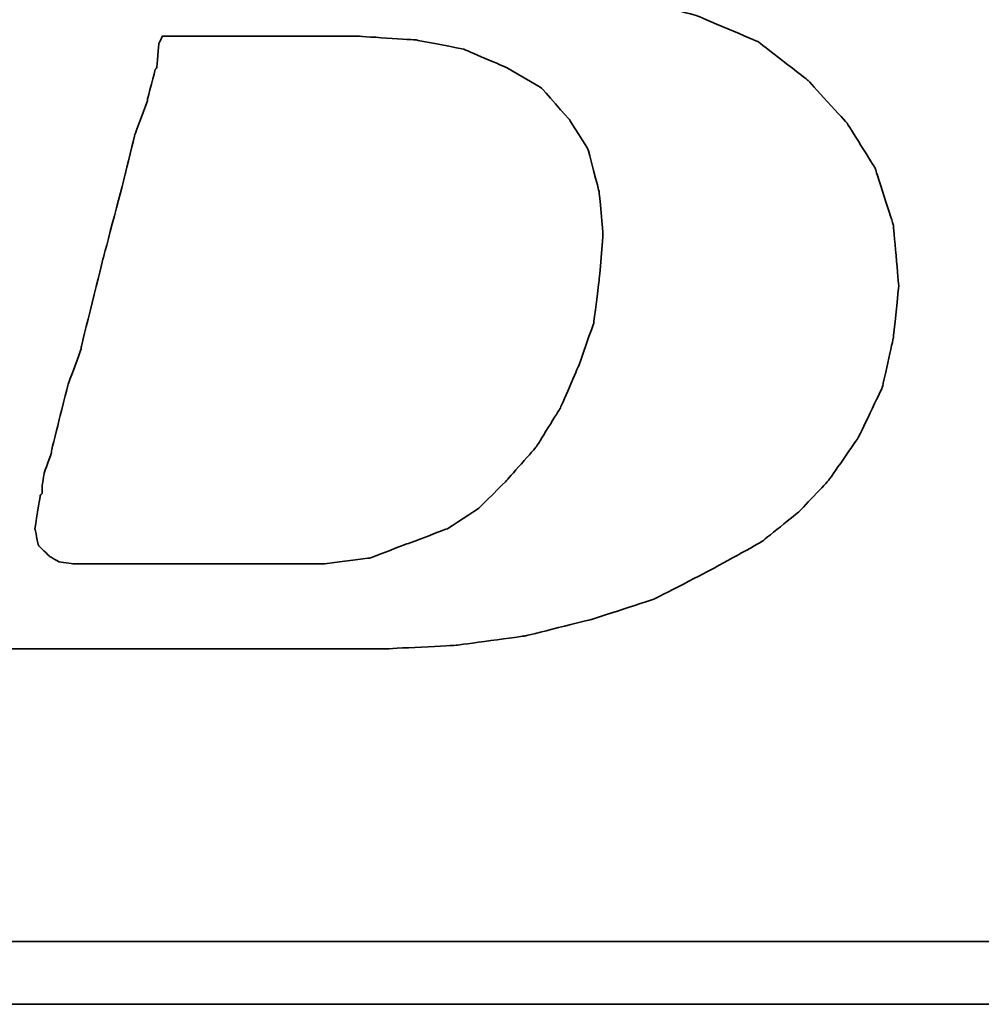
# Model space of a CAD drawing. Header units: millimetres. Extents: x -227 to 3135, y -1502 to 860.
# Tile 28 of 256: x 16.76 to 19.83, y -1475.92 to -1472.78. Entities that reach past the tile are written whole.
import ezdxf

# ---------------------------------------------------------------- set-up
doc = ezdxf.new("R2010")
doc.units = ezdxf.units.MM
doc.layers.add('DIM', color=4, linetype='CONTINUOUS')
doc.layers.add('layer 1', color=7, linetype='CONTINUOUS')

# ---------------------------------------------------------------- blocks, each defined once
blk = doc.blocks.new('TBI MOTION logo(完整正式版)')
at = {"layer": 'layer 1', "color": 22, "lineweight": 35}
for points, knots in [([(-64.65375, -6.86375), (-64.65375, -6.86375), (-64.84375, -7.29625), (-64.84375, -7.29625), (-64.84375, -7.29625), (-64.84375, -7.29625), (-64.86875, -7.34375), (-64.86875, -7.34375), (-64.86875, -7.34375), (-64.86875, -7.34375), (-64.86875, -7.36875), (-64.86875, -7.36875), (-64.86875, -7.36875), (-64.86875, -7.36875), (-65.15375, -7.65375), (-65.15375, -7.65375), (-65.15375, -7.65375), (-65.15375, -7.65375), (-65.17875, -7.65375), (-65.17875, -7.65375), (-65.17875, -7.65375), (-65.17875, -7.65375), (-65.20375, -7.67875), (-65.20375, -7.67875), (-65.20375, -7.67875), (-65.20375, -7.67875), (-65.58875, -7.87125), (-65.58875, -7.87125), (-65.58875, -7.87125), (-65.58875, -7.87125), (-65.63375, -7.87125), (-65.63375, -7.87125), (-65.63375, -7.87125), (-65.63375, -7.87125), (-65.65875, -7.89375), (-65.65875, -7.89375), (-65.65875, -7.89375), (-65.65875, -7.89375), (-66.09375, -7.94375), (-66.09375, -7.94375), (-66.09375, -7.94375), (-66.09375, -7.94375), (-66.11375, -7.94375), (-66.11375, -7.94375), (-66.11375, -7.94375), (-66.11375, -7.94375), (-66.16375, -7.94375), (-66.16375, -7.94375), (-66.16375, -7.94375), (-66.16375, -7.94375), (-66.30875, -7.94375), (-66.30875, -7.94375), (-66.30875, -7.94375), (-66.30875, -7.94375), (-66.69375, -7.94375), (-66.69375, -7.94375), (-66.69375, -7.94375), (-66.69375, -7.94375), (-67.07375, -7.94375), (-67.07375, -7.94375), (-67.07375, -7.94375), (-67.07375, -7.94375), (-67.12375, -7.94375), (-67.12375, -7.94375), (-67.12375, -7.94375), (-67.12375, -7.94375), (-67.12375, -7.96625), (-67.12375, -7.96625), (-67.12375, -7.96625), (-67.12375, -7.96625), (-67.14875, -7.99125), (-67.14875, -7.99125), (-67.14875, -7.99125), (-67.14875, -7.99125), (-67.24375, -8.34875), (-67.24375, -8.34875), (-67.24375, -8.34875), (-67.24375, -8.34875), (-67.31375, -8.68625), (-67.31375, -8.68625), (-67.31375, -8.68625), (-67.31375, -8.68625), (-67.26875, -8.68625), (-67.26875, -8.68625), (-67.26875, -8.68625), (-67.26875, -8.68625), (-67.07375, -8.68625), (-67.07375, -8.68625), (-67.07375, -8.68625), (-67.07375, -8.68625), (-66.54875, -8.68625), (-66.54875, -8.68625), (-66.54875, -8.68625), (-66.54875, -8.68625), (-65.82625, -8.68625), (-65.82625, -8.68625), (-65.82625, -8.68625), (-65.82625, -8.68625), (-65.01375, -8.68625), (-65.01375, -8.68625), (-65.01375, -8.68625), (-65.01375, -8.68625), (-64.05375, -8.68625), (-64.05375, -8.68625), (-64.05375, -8.68625), (-64.05375, -8.68625), (-62.08375, -8.68625), (-62.08375, -8.68625), (-62.08375, -8.68625), (-62.08375, -8.68625), (-60.06875, -8.68625), (-60.06875, -8.68625), (-60.06875, -8.68625), (-60.06875, -8.68625), (-59.10875, -8.68625), (-59.10875, -8.68625), (-59.10875, -8.68625), (-59.10875, -8.68625), (-58.29375, -8.68625), (-58.29375, -8.68625), (-58.29375, -8.68625), (-58.29375, -8.68625), (-57.57375, -8.68625), (-57.57375, -8.68625), (-57.57375, -8.68625), (-57.57375, -8.68625), (-57.04875, -8.68625), (-57.04875, -8.68625), (-57.04875, -8.68625), (-57.04875, -8.68625), (-56.85375, -8.68625), (-56.85375, -8.68625), (-56.85375, -8.68625), (-56.85375, -8.68625), (-56.70875, -8.68625), (-56.70875, -8.68625), (-56.70875, -8.68625), (-56.70875, -8.68625), (-56.61375, -8.68625), (-56.61375, -8.68625), (-56.61375, -8.68625), (-56.61375, -8.68625), (-56.56875, -8.68625), (-56.56875, -8.68625), (-56.56875, -8.68625), (-56.56875, -8.68625), (-55.65375, -8.63875), (-55.65375, -8.63875), (-55.65375, -8.63875), (-55.65375, -8.63875), (-54.76875, -8.51875), (-54.76875, -8.51875), (-54.76875, -8.51875), (-54.76875, -8.51875), (-53.90375, -8.30375), (-53.90375, -8.30375), (-53.90375, -8.30375), (-53.90375, -8.30375), (-53.08875, -8.03875), (-53.08875, -8.03875), (-53.08875, -8.03875), (-53.08875, -8.03875), (-52.34375, -7.65375), (-52.34375, -7.65375), (-52.34375, -7.65375), (-52.34375, -7.65375), (-51.69875, -7.29625), (-51.69875, -7.29625), (-51.69875, -7.29625), (-51.69875, -7.29625), (-51.21875, -6.91125), (-51.21875, -6.91125), (-51.21875, -6.91125), (-51.21875, -6.91125), (-50.83375, -6.50375), (-50.83375, -6.50375), (-50.83375, -6.50375), (-50.83375, -6.50375), (-50.44875, -5.94875), (-50.44875, -5.94875), (-50.44875, -5.94875), (-50.44875, -5.94875), (-50.13875, -5.30375), (-50.13875, -5.30375), (-50.13875, -5.30375), (-50.13875, -5.30375), (-49.99375, -4.65375), (-49.99375, -4.65375), (-49.99375, -4.65375), (-49.99375, -4.65375), (-49.92375, -3.98375), (-49.92375, -3.98375), (-49.92375, -3.98375), (-49.92375, -3.98375), (-49.99375, -3.19374), (-49.99375, -3.19374), (-49.99375, -3.19374), (-49.99375, -3.19374), (-50.23374, -2.44874), (-50.23374, -2.44874), (-50.23374, -2.44874), (-50.23374, -2.44874), (-50.59375, -1.87374), (-50.59375, -1.87374), (-50.59375, -1.87374), (-50.59375, -1.87374), (-51.09875, -1.31874), (-51.09875, -1.31874), (-51.09875, -1.31874), (-51.09875, -1.31874), (-51.74375, -0.81875), (-51.74375, -0.81875), (-51.74375, -0.81875), (-51.74375, -0.81875), (-52.53875, -0.48125), (-52.53875, -0.48125), (-52.53875, -0.48125), (-52.53875, -0.48125), (-53.47375, -0.21875), (-53.47375, -0.21875), (-53.47375, -0.21875), (-53.47375, -0.21875), (-54.52875, -0.04874), (-54.52875, -0.04874), (-54.52875, -0.04874), (-54.52875, -0.04874), (-55.65375, 0.12125), (-55.65375, 0.12125), (-55.65375, 0.12125), (-55.65375, 0.12125), (-54.50375, 0.28624), (-54.50375, 0.28624), (-54.50375, 0.28624), (-54.50375, 0.28624), (-53.83375, 0.38124), (-53.83375, 0.38124), (-53.83375, 0.38124), (-53.83375, 0.38124), (-53.18375, 0.50125), (-53.18375, 0.50125), (-53.18375, 0.50125), (-53.18375, 0.50125), (-52.55875, 0.66874), (-52.55875, 0.66874), (-52.55875, 0.66874), (-52.55875, 0.66874), (-52.03375, 0.86124), (-52.03375, 0.86124), (-52.03375, 0.86124), (-52.03375, 0.86124), (-51.50374, 1.03124), (-51.50374, 1.03124), (-51.50374, 1.03124), (-51.50374, 1.03124), (-51.09875, 1.27125), (-51.09875, 1.27125), (-51.09875, 1.27125), (-51.09875, 1.27125), (-50.71375, 1.48624), (-50.71375, 1.48624), (-50.71375, 1.48624), (-50.71375, 1.48624), (-50.37625, 1.77625), (-50.37625, 1.77625), (-50.37625, 1.77625), (-50.37625, 1.77625), (-49.82375, 2.37625), (-49.82375, 2.37625), (-49.82375, 2.37625), (-49.82375, 2.37625), (-49.41875, 2.99625), (-49.41875, 2.99625), (-49.41875, 2.99625), (-49.41875, 2.99625), (-49.22375, 3.76625), (-49.22375, 3.76625), (-49.22375, 3.76625), (-49.22375, 3.76625), (-49.15375, 4.50874), (-49.15375, 4.50874), (-49.15375, 4.50874), (-49.15375, 4.50874), (-49.20375, 5.25125), (-49.20375, 5.25125), (-49.20375, 5.25125), (-49.20375, 5.25125), (-49.41875, 5.92625), (-49.41875, 5.92625), (-49.41875, 5.92625), (-49.41875, 5.92625), (-49.77875, 6.47625), (-49.77875, 6.47625), (-49.77875, 6.47625), (-49.77875, 6.47625), (-50.33125, 7.02624), (-50.33125, 7.02624), (-50.33125, 7.02624), (-50.33125, 7.02624), (-51.00125, 7.43625), (-51.00125, 7.43625), (-51.00125, 7.43625), (-51.00125, 7.43625), (-51.79375, 7.72625), (-51.79375, 7.72625), (-51.79375, 7.72625), (-51.79375, 7.72625), (-52.72875, 7.89124), (-52.72875, 7.89124), (-52.72875, 7.89124), (-52.72875, 7.89124), (-53.83375, 7.98625), (-53.83375, 7.98625), (-53.83375, 7.98625), (-53.83375, 7.98625), (-53.92875, 7.98625), (-53.92875, 7.98625), (-53.92875, 7.98625), (-53.92875, 7.98625), (-54.26375, 7.98625), (-54.26375, 7.98625), (-54.26375, 7.98625), (-54.26375, 7.98625), (-54.74375, 7.98625), (-54.74375, 7.98625), (-54.74375, 7.98625), (-54.74375, 7.98625), (-55.36875, 7.98625), (-55.36875, 7.98625), (-55.36875, 7.98625), (-55.36875, 7.98625), (-56.13375, 7.98625), (-56.13375, 7.98625), (-56.13375, 7.98625), (-56.13375, 7.98625), (-56.94875, 7.98625), (-56.94875, 7.98625), (-56.94875, 7.98625), (-56.94875, 7.98625), (-58.77625, 7.98625), (-58.77625, 7.98625), (-58.77625, 7.98625), (-58.77625, 7.98625), (-60.59875, 7.98625), (-60.59875, 7.98625), (-60.59875, 7.98625), (-60.59875, 7.98625), (-61.41375, 7.98625), (-61.41375, 7.98625), (-61.41375, 7.98625), (-61.41375, 7.98625), (-62.17875, 7.98625), (-62.17875, 7.98625), (-62.17875, 7.98625), (-62.17875, 7.98625), (-62.80375, 7.98625), (-62.80375, 7.98625), (-62.80375, 7.98625), (-62.80375, 7.98625), (-63.30625, 7.98625), (-63.30625, 7.98625), (-63.30625, 7.98625), (-63.30625, 7.98625), (-63.57375, 7.98625), (-63.57375, 7.98625), (-63.57375, 7.98625), (-63.57375, 7.98625), (-63.57375, 7.96375), (-63.57375, 7.96375), (-63.57375, 7.96375), (-63.57375, 7.96375), (-63.59875, 7.94125), (-63.59875, 7.94125), (-63.59875, 7.94125), (-63.59875, 7.94125), (-63.69375, 7.55625), (-63.69375, 7.55625), (-63.69375, 7.55625), (-63.69375, 7.55625), (-63.76375, 7.24624), (-63.76375, 7.24624), (-63.76375, 7.24624), (-63.76375, 7.24624), (-63.23875, 7.24624), (-63.23875, 7.24624), (-63.23875, 7.24624), (-63.23875, 7.24624), (-62.75875, 7.24624), (-62.75875, 7.24624), (-62.75875, 7.24624), (-62.75875, 7.24624), (-62.61125, 7.24624), (-62.61125, 7.24624), (-62.61125, 7.24624), (-62.61125, 7.24624), (-62.56625, 7.24624), (-62.56625, 7.24624), (-62.56625, 7.24624), (-62.56625, 7.24624), (-62.22875, 7.24624), (-62.22875, 7.24624), (-62.22875, 7.24624), (-62.22875, 7.24624), (-62.20375, 7.24624), (-62.20375, 7.24624), (-62.20375, 7.24624), (-62.20375, 7.24624), (-62.17875, 7.21875), (-62.17875, 7.21875), (-62.17875, 7.21875), (-62.17875, 7.21875), (-61.96375, 7.17125), (-61.96375, 7.17125), (-61.96375, 7.17125), (-61.96375, 7.17125), (-61.72375, 7.12624), (-61.72375, 7.12624), (-61.72375, 7.12624), (-61.72375, 7.12624), (-61.70375, 7.12624), (-61.70375, 7.12624), (-61.70375, 7.12624), (-61.70375, 7.12624), (-61.55875, 7.07624), (-61.55875, 7.07624), (-61.55875, 7.07624), (-61.55875, 7.07624), (-61.50875, 7.07624), (-61.50875, 7.07624), (-61.50875, 7.07624), (-61.50875, 7.07624), (-61.48375, 7.02624), (-61.48375, 7.02624), (-61.48375, 7.02624), (-61.48375, 7.02624), (-61.31875, 6.83375), (-61.31875, 6.83375), (-61.31875, 6.83375), (-61.31875, 6.83375), (-61.29375, 6.81125), (-61.29375, 6.81125), (-61.29375, 6.81125), (-61.29375, 6.81125), (-61.29375, 6.78625), (-61.29375, 6.78625), (-61.29375, 6.78625), (-61.29375, 6.78625), (-61.19875, 6.50124), (-61.19875, 6.50124), (-61.19875, 6.50124), (-61.19875, 6.50124), (-61.17375, 6.45124), (-61.17375, 6.45124), (-61.17375, 6.45124), (-61.17375, 6.45124), (-61.19875, 6.40625), (-61.19875, 6.40625), (-61.19875, 6.40625), (-61.19875, 6.40625), (-61.26875, 5.99624), (-61.26875, 5.99624), (-61.26875, 5.99624), (-61.26875, 5.99624), (-61.26875, 5.85125), (-61.26875, 5.85125), (-61.26875, 5.85125), (-61.26875, 5.85125), (-61.26875, 5.82625), (-61.26875, 5.82625), (-61.26875, 5.82625), (-61.26875, 5.82625), (-61.29375, 5.80625), (-61.29375, 5.80625), (-61.29375, 5.80625), (-61.29375, 5.80625), (-61.34125, 5.66125), (-61.34125, 5.66125), (-61.34125, 5.66125), (-61.34125, 5.66125), (-61.41375, 5.44625), (-61.41375, 5.44625), (-61.41375, 5.44625), (-61.41375, 5.44625), (-61.48375, 5.15625), (-61.48375, 5.15625), (-61.48375, 5.15625), (-61.48375, 5.15625), (-61.58375, 4.82124), (-61.58375, 4.82124), (-61.58375, 4.82124), (-61.58375, 4.82124), (-61.79875, 4.00375), (-61.79875, 4.00375), (-61.79875, 4.00375), (-61.79875, 4.00375), (-62.05875, 2.99625), (-62.05875, 2.99625), (-62.05875, 2.99625), (-62.05875, 2.99625), (-62.34875, 1.91625), (-62.34875, 1.91625), (-62.34875, 1.91625), (-62.34875, 1.91625), (-62.97375, -0.41124), (-62.97375, -0.41124), (-62.97375, -0.41124), (-62.97375, -0.41124), (-63.59875, -2.75875), (-63.59875, -2.75875), (-63.59875, -2.75875), (-63.59875, -2.75875), (-63.88375, -3.86374), (-63.88375, -3.86374), (-63.88375, -3.86374), (-63.88375, -3.86374), (-64.14875, -4.82374), (-64.14875, -4.82374), (-64.14875, -4.82374), (-64.14875, -4.82374), (-64.36375, -5.64125), (-64.36375, -5.64125), (-64.36375, -5.64125), (-64.36375, -5.64125), (-64.43625, -5.97625), (-64.43625, -5.97625), (-64.43625, -5.97625), (-64.43625, -5.97625), (-64.50875, -6.28625), (-64.50875, -6.28625), (-64.50875, -6.28625), (-64.50875, -6.28625), (-64.50875, -6.30875), (-64.50875, -6.30875), (-64.50875, -6.30875), (-64.50875, -6.30875), (-64.57875, -6.50375), (-64.57875, -6.50375), (-64.57875, -6.50375), (-64.57875, -6.50375), (-64.62875, -6.69625), (-64.62875, -6.69625), (-64.62875, -6.69625), (-64.62875, -6.69625), (-64.62875, -6.76875), (-64.62875, -6.76875), (-64.62875, -6.76875), (-64.62875, -6.76875), (-64.62875, -6.81375), (-64.62875, -6.81375), (-64.62875, -6.81375), (-64.62875, -6.81375), (-64.62875, -6.83875), (-64.62875, -6.83875), (-64.62875, -6.83875), (-64.62875, -6.83875), (-64.65375, -6.86375), (-64.65375, -6.86375)], [0, 0, 0, 0, 0.00719424, 0.00719424, 0.00719424, 0.00719425, 0.01438849, 0.01438849, 0.01438849, 0.0143885, 0.02158273, 0.02158273, 0.02158273, 0.02158274, 0.02877698, 0.02877698, 0.02877698, 0.02877699, 0.03597122, 0.03597122, 0.03597122, 0.03597123, 0.04316547, 0.04316547, 0.04316547, 0.04316548, 0.05035971, 0.05035971, 0.05035971, 0.05035972, 0.05755396, 0.05755396, 0.05755396, 0.05755397, 0.0647482, 0.0647482, 0.0647482, 0.06474821, 0.07194245, 0.07194245, 0.07194245, 0.07194246, 0.07913669, 0.07913669, 0.07913669, 0.0791367, 0.08633094, 0.08633094, 0.08633094, 0.08633095, 0.09352518, 0.09352518, 0.09352518, 0.09352519, 0.10071942, 0.10071942, 0.10071942, 0.10071943, 0.10791367, 0.10791367, 0.10791367, 0.10791368, 0.11510791, 0.11510791, 0.11510791, 0.11510792, 0.12230216, 0.12230216, 0.12230216, 0.12230217, 0.1294964, 0.1294964, 0.1294964, 0.12949641, 0.13669065, 0.13669065, 0.13669065, 0.13669066, 0.14388489, 0.14388489, 0.14388489, 0.1438849, 0.15107914, 0.15107914, 0.15107914, 0.15107915, 0.15827338, 0.15827338, 0.15827338, 0.15827339, 0.16546763, 0.16546763, 0.16546763, 0.16546764, 0.17266187, 0.17266187, 0.17266187, 0.17266188, 0.17985612, 0.17985612, 0.17985612, 0.17985613, 0.18705036, 0.18705036, 0.18705036, 0.18705037, 0.1942446, 0.1942446, 0.1942446, 0.19424461, 0.20143885, 0.20143885, 0.20143885, 0.20143886, 0.20863309, 0.20863309, 0.20863309, 0.2086331, 0.21582734, 0.21582734, 0.21582734, 0.21582735, 0.22302158, 0.22302158, 0.22302158, 0.22302159, 0.23021583, 0.23021583, 0.23021583, 0.23021584, 0.23741007, 0.23741007, 0.23741007, 0.23741008, 0.24460432, 0.24460432, 0.24460432, 0.24460433, 0.25179856, 0.25179856, 0.25179856, 0.25179857, 0.25899281, 0.25899281, 0.25899281, 0.25899282, 0.26618705, 0.26618705, 0.26618705, 0.26618706, 0.27338129, 0.27338129, 0.27338129, 0.2733813, 0.28057554, 0.28057554, 0.28057554, 0.28057555, 0.28776978, 0.28776978, 0.28776978, 0.28776979, 0.29496403, 0.29496403, 0.29496403, 0.29496404, 0.30215827, 0.30215827, 0.30215827, 0.30215828, 0.30935252, 0.30935252, 0.30935252, 0.30935253, 0.31654676, 0.31654676, 0.31654676, 0.31654677, 0.32374101, 0.32374101, 0.32374101, 0.32374102, 0.33093525, 0.33093525, 0.33093525, 0.33093526, 0.3381295, 0.3381295, 0.3381295, 0.33812951, 0.34532374, 0.34532374, 0.34532374, 0.34532375, 0.35251799, 0.35251799, 0.35251799, 0.352518, 0.35971223, 0.35971223, 0.35971223, 0.35971224, 0.36690647, 0.36690647, 0.36690647, 0.36690648, 0.37410072, 0.37410072, 0.37410072, 0.37410073, 0.38129496, 0.38129496, 0.38129496, 0.38129497, 0.38848921, 0.38848921, 0.38848921, 0.38848922, 0.39568345, 0.39568345, 0.39568345, 0.39568346, 0.4028777, 0.4028777, 0.4028777, 0.40287771, 0.41007194, 0.41007194, 0.41007194, 0.41007195, 0.41726619, 0.41726619, 0.41726619, 0.4172662, 0.42446043, 0.42446043, 0.42446043, 0.42446044, 0.43165468, 0.43165468, 0.43165468, 0.43165469, 0.43884892, 0.43884892, 0.43884892, 0.43884893, 0.44604317, 0.44604317, 0.44604317, 0.44604318, 0.45323741, 0.45323741, 0.45323741, 0.45323742, 0.46043165, 0.46043165, 0.46043165, 0.46043166, 0.4676259, 0.4676259, 0.4676259, 0.46762591, 0.47482014, 0.47482014, 0.47482014, 0.47482015, 0.48201439, 0.48201439, 0.48201439, 0.4820144, 0.48920863, 0.48920863, 0.48920863, 0.48920864, 0.49640288, 0.49640288, 0.49640288, 0.49640289, 0.50359712, 0.50359712, 0.50359712, 0.50359713, 0.51079137, 0.51079137, 0.51079137, 0.51079138, 0.51798561, 0.51798561, 0.51798561, 0.51798562, 0.52517986, 0.52517986, 0.52517986, 0.52517987, 0.5323741, 0.5323741, 0.5323741, 0.53237411, 0.53956835, 0.53956835, 0.53956835, 0.53956836, 0.54676259, 0.54676259, 0.54676259, 0.5467626, 0.55395683, 0.55395683, 0.55395683, 0.55395684, 0.56115108, 0.56115108, 0.56115108, 0.56115109, 0.56834532, 0.56834532, 0.56834532, 0.56834533, 0.57553957, 0.57553957, 0.57553957, 0.57553958, 0.58273381, 0.58273381, 0.58273381, 0.58273382, 0.58992806, 0.58992806, 0.58992806, 0.58992807, 0.5971223, 0.5971223, 0.5971223, 0.59712231, 0.60431655, 0.60431655, 0.60431655, 0.60431656, 0.61151079, 0.61151079, 0.61151079, 0.6115108, 0.61870504, 0.61870504, 0.61870504, 0.61870505, 0.62589928, 0.62589928, 0.62589928, 0.62589929, 0.63309353, 0.63309353, 0.63309353, 0.63309354, 0.64028777, 0.64028777, 0.64028777, 0.64028778, 0.64748201, 0.64748201, 0.64748201, 0.64748202, 0.65467626, 0.65467626, 0.65467626, 0.65467627, 0.6618705, 0.6618705, 0.6618705, 0.66187051, 0.66906475, 0.66906475, 0.66906475, 0.66906476, 0.67625899, 0.67625899, 0.67625899, 0.676259, 0.68345324, 0.68345324, 0.68345324, 0.68345325, 0.69064748, 0.69064748, 0.69064748, 0.69064749, 0.69784173, 0.69784173, 0.69784173, 0.69784174, 0.70503597, 0.70503597, 0.70503597, 0.70503598, 0.71223022, 0.71223022, 0.71223022, 0.71223023, 0.71942446, 0.71942446, 0.71942446, 0.71942447, 0.72661871, 0.72661871, 0.72661871, 0.72661872, 0.73381295, 0.73381295, 0.73381295, 0.73381296, 0.74100719, 0.74100719, 0.74100719, 0.7410072, 0.74820144, 0.74820144, 0.74820144, 0.74820145, 0.75539568, 0.75539568, 0.75539568, 0.75539569, 0.76258993, 0.76258993, 0.76258993, 0.76258994, 0.76978417, 0.76978417, 0.76978417, 0.76978418, 0.77697842, 0.77697842, 0.77697842, 0.77697843, 0.78417266, 0.78417266, 0.78417266, 0.78417267, 0.79136691, 0.79136691, 0.79136691, 0.79136692, 0.79856115, 0.79856115, 0.79856115, 0.79856116, 0.8057554, 0.8057554, 0.8057554, 0.80575541, 0.81294964, 0.81294964, 0.81294964, 0.81294965, 0.82014388, 0.82014388, 0.82014388, 0.82014389, 0.82733813, 0.82733813, 0.82733813, 0.82733814, 0.83453237, 0.83453237, 0.83453237, 0.83453238, 0.84172662, 0.84172662, 0.84172662, 0.84172663, 0.84892086, 0.84892086, 0.84892086, 0.84892087, 0.85611511, 0.85611511, 0.85611511, 0.85611512, 0.86330935, 0.86330935, 0.86330935, 0.86330936, 0.8705036, 0.8705036, 0.8705036, 0.87050361, 0.87769784, 0.87769784, 0.87769784, 0.87769785, 0.88489209, 0.88489209, 0.88489209, 0.8848921, 0.89208633, 0.89208633, 0.89208633, 0.89208634, 0.89928058, 0.89928058, 0.89928058, 0.89928059, 0.90647482, 0.90647482, 0.90647482, 0.90647483, 0.91366906, 0.91366906, 0.91366906, 0.91366907, 0.92086331, 0.92086331, 0.92086331, 0.92086332, 0.92805755, 0.92805755, 0.92805755, 0.92805756, 0.9352518, 0.9352518, 0.9352518, 0.93525181, 0.94244604, 0.94244604, 0.94244604, 0.94244605, 0.94964029, 0.94964029, 0.94964029, 0.9496403, 0.95683453, 0.95683453, 0.95683453, 0.95683454, 0.96402878, 0.96402878, 0.96402878, 0.96402879, 0.97122302, 0.97122302, 0.97122302, 0.97122303, 0.97841727, 0.97841727, 0.97841727, 0.97841728, 0.98561151, 0.98561151, 0.98561151, 0.98561152, 0.99280576, 0.99280576, 0.99280576, 0.99280577, 1, 1, 1, 1]), ([(-61.03125, -6.57375), (-61.03125, -6.57375), (-61.03125, -6.67125), (-61.03125, -6.67125), (-61.03125, -6.67125), (-61.03125, -6.67125), (-61.05375, -6.69625), (-61.05375, -6.69625), (-61.05375, -6.69625), (-61.05375, -6.69625), (-61.12375, -7.12875), (-61.12375, -7.12875), (-61.12375, -7.12875), (-61.12375, -7.12875), (-61.07875, -7.34375), (-61.07875, -7.34375), (-61.07875, -7.34375), (-61.07875, -7.34375), (-60.93375, -7.48875), (-60.93375, -7.48875), (-60.93375, -7.48875), (-60.93375, -7.48875), (-60.81375, -7.55625), (-60.81375, -7.55625), (-60.81375, -7.55625), (-60.81375, -7.55625), (-60.62375, -7.58375), (-60.62375, -7.58375), (-60.62375, -7.58375), (-60.62375, -7.58375), (-60.30875, -7.58375), (-60.30875, -7.58375), (-60.30875, -7.58375), (-60.30875, -7.58375), (-59.97375, -7.58375), (-59.97375, -7.58375), (-59.97375, -7.58375), (-59.97375, -7.58375), (-59.87875, -7.58375), (-59.87875, -7.58375), (-59.87875, -7.58375), (-59.87875, -7.58375), (-59.63625, -7.58375), (-59.63625, -7.58375), (-59.63625, -7.58375), (-59.63625, -7.58375), (-58.96875, -7.58375), (-58.96875, -7.58375), (-58.96875, -7.58375), (-58.96875, -7.58375), (-58.29375, -7.58375), (-58.29375, -7.58375), (-58.29375, -7.58375), (-58.29375, -7.58375), (-58.05375, -7.58375), (-58.05375, -7.58375), (-58.05375, -7.58375), (-58.05375, -7.58375), (-57.98375, -7.58375), (-57.98375, -7.58375), (-57.98375, -7.58375), (-57.98375, -7.58375), (-57.35875, -7.58375), (-57.35875, -7.58375), (-57.35875, -7.58375), (-57.35875, -7.58375), (-56.78375, -7.50875), (-56.78375, -7.50875), (-56.78375, -7.50875), (-56.78375, -7.50875), (-56.27875, -7.31875), (-56.27875, -7.31875), (-56.27875, -7.31875), (-56.27875, -7.31875), (-55.77375, -7.12875), (-55.77375, -7.12875), (-55.77375, -7.12875), (-55.77375, -7.12875), (-55.36875, -6.86375), (-55.36875, -6.86375), (-55.36875, -6.86375), (-55.36875, -6.86375), (-55.00875, -6.50375), (-55.00875, -6.50375), (-55.00875, -6.50375), (-55.00875, -6.50375), (-54.62375, -6.06875), (-54.62375, -6.06875), (-54.62375, -6.06875), (-54.62375, -6.06875), (-54.31375, -5.56875), (-54.31375, -5.56875), (-54.31375, -5.56875), (-54.31375, -5.56875), (-54.07375, -5.01625), (-54.07375, -5.01625), (-54.07375, -5.01625), (-54.07375, -5.01625), (-53.87875, -4.46374), (-53.87875, -4.46374), (-53.87875, -4.46374), (-53.87875, -4.46374), (-53.80875, -3.91375), (-53.80875, -3.91375), (-53.80875, -3.91375), (-53.80875, -3.91375), (-53.75875, -3.31375), (-53.75875, -3.31375), (-53.75875, -3.31375), (-53.75875, -3.31375), (-53.80875, -2.75875), (-53.80875, -2.75875), (-53.80875, -2.75875), (-53.80875, -2.75875), (-53.95375, -2.20875), (-53.95375, -2.20875), (-53.95375, -2.20875), (-53.95375, -2.20875), (-54.19375, -1.82625), (-54.19375, -1.82625), (-54.19375, -1.82625), (-54.19375, -1.82625), (-54.55375, -1.41875), (-54.55375, -1.41875), (-54.55375, -1.41875), (-54.55375, -1.41875), (-55.00875, -1.15125), (-55.00875, -1.15125), (-55.00875, -1.15125), (-55.00875, -1.15125), (-55.56125, -0.91375), (-55.56125, -0.91375), (-55.56125, -0.91375), (-55.56125, -0.91375), (-56.18125, -0.79375), (-56.18125, -0.79375), (-56.18125, -0.79375), (-56.18125, -0.79375), (-56.94875, -0.74374), (-56.94875, -0.74374), (-56.94875, -0.74374), (-56.94875, -0.74374), (-56.99875, -0.74374), (-56.99875, -0.74374), (-56.99875, -0.74374), (-56.99875, -0.74374), (-57.09375, -0.74374), (-57.09375, -0.74374), (-57.09375, -0.74374), (-57.09375, -0.74374), (-57.38375, -0.74374), (-57.38375, -0.74374), (-57.38375, -0.74374), (-57.38375, -0.74374), (-57.76875, -0.74374), (-57.76875, -0.74374), (-57.76875, -0.74374), (-57.76875, -0.74374), (-58.24625, -0.74374), (-58.24625, -0.74374), (-58.24625, -0.74374), (-58.24625, -0.74374), (-58.72875, -0.74374), (-58.72875, -0.74374), (-58.72875, -0.74374), (-58.72875, -0.74374), (-59.20875, -0.74374), (-59.20875, -0.74374), (-59.20875, -0.74374), (-59.20875, -0.74374), (-59.46875, -0.74374), (-59.46875, -0.74374), (-59.46875, -0.74374), (-59.46875, -0.74374), (-59.51625, -0.83875), (-59.51625, -0.83875), (-59.51625, -0.83875), (-59.51625, -0.83875), (-59.54375, -1.15125), (-59.54375, -1.15125), (-59.54375, -1.15125), (-59.54375, -1.15125), (-59.56375, -1.17874), (-59.56375, -1.17874), (-59.56375, -1.17874), (-59.56375, -1.17874), (-59.66375, -1.55875), (-59.66375, -1.55875), (-59.66375, -1.55875), (-59.66375, -1.55875), (-59.66375, -1.58375), (-59.66375, -1.58375), (-59.66375, -1.58375), (-59.66375, -1.58375), (-59.82875, -2.01874), (-59.82875, -2.01874), (-59.82875, -2.01874), (-59.82875, -2.01874), (-59.94875, -2.52125), (-59.94875, -2.52125), (-59.94875, -2.52125), (-59.94875, -2.52125), (-60.23875, -3.62375), (-60.23875, -3.62375), (-60.23875, -3.62375), (-60.23875, -3.62375), (-60.52375, -4.77624), (-60.52375, -4.77624), (-60.52375, -4.77624), (-60.52375, -4.77624), (-60.52375, -4.79874), (-60.52375, -4.79874), (-60.52375, -4.79874), (-60.52375, -4.79874), (-60.69125, -5.25375), (-60.69125, -5.25375), (-60.69125, -5.25375), (-60.69125, -5.25375), (-60.81375, -5.73625), (-60.81375, -5.73625), (-60.81375, -5.73625), (-60.81375, -5.73625), (-60.90875, -6.11875), (-60.90875, -6.11875), (-60.90875, -6.11875), (-60.90875, -6.11875), (-60.90875, -6.14375), (-60.90875, -6.14375), (-60.90875, -6.14375), (-60.90875, -6.14375), (-61.00375, -6.40875), (-61.00375, -6.40875), (-61.00375, -6.40875), (-61.00375, -6.40875), (-61.03125, -6.57375), (-61.03125, -6.57375)], [0, 0, 0, 0, 0.01694915, 0.01694915, 0.01694915, 0.01694916, 0.03389831, 0.03389831, 0.03389831, 0.03389832, 0.05084746, 0.05084746, 0.05084746, 0.05084747, 0.06779661, 0.06779661, 0.06779661, 0.06779662, 0.08474576, 0.08474576, 0.08474576, 0.08474577, 0.10169492, 0.10169492, 0.10169492, 0.10169493, 0.11864407, 0.11864407, 0.11864407, 0.11864408, 0.13559322, 0.13559322, 0.13559322, 0.13559323, 0.15254237, 0.15254237, 0.15254237, 0.15254238, 0.16949153, 0.16949153, 0.16949153, 0.16949154, 0.18644068, 0.18644068, 0.18644068, 0.18644069, 0.20338983, 0.20338983, 0.20338983, 0.20338984, 0.22033898, 0.22033898, 0.22033898, 0.22033899, 0.23728814, 0.23728814, 0.23728814, 0.23728815, 0.25423729, 0.25423729, 0.25423729, 0.2542373, 0.27118644, 0.27118644, 0.27118644, 0.27118645, 0.28813559, 0.28813559, 0.28813559, 0.2881356, 0.30508475, 0.30508475, 0.30508475, 0.30508476, 0.3220339, 0.3220339, 0.3220339, 0.32203391, 0.33898305, 0.33898305, 0.33898305, 0.33898306, 0.3559322, 0.3559322, 0.3559322, 0.35593221, 0.37288136, 0.37288136, 0.37288136, 0.37288137, 0.38983051, 0.38983051, 0.38983051, 0.38983052, 0.40677966, 0.40677966, 0.40677966, 0.40677967, 0.42372881, 0.42372881, 0.42372881, 0.42372882, 0.44067797, 0.44067797, 0.44067797, 0.44067798, 0.45762712, 0.45762712, 0.45762712, 0.45762713, 0.47457627, 0.47457627, 0.47457627, 0.47457628, 0.49152542, 0.49152542, 0.49152542, 0.49152543, 0.50847458, 0.50847458, 0.50847458, 0.50847459, 0.52542373, 0.52542373, 0.52542373, 0.52542374, 0.54237288, 0.54237288, 0.54237288, 0.54237289, 0.55932203, 0.55932203, 0.55932203, 0.55932204, 0.57627119, 0.57627119, 0.57627119, 0.5762712, 0.59322034, 0.59322034, 0.59322034, 0.59322035, 0.61016949, 0.61016949, 0.61016949, 0.6101695, 0.62711864, 0.62711864, 0.62711864, 0.62711865, 0.6440678, 0.6440678, 0.6440678, 0.64406781, 0.66101695, 0.66101695, 0.66101695, 0.66101696, 0.6779661, 0.6779661, 0.6779661, 0.67796611, 0.69491525, 0.69491525, 0.69491525, 0.69491526, 0.71186441, 0.71186441, 0.71186441, 0.71186442, 0.72881356, 0.72881356, 0.72881356, 0.72881357, 0.74576271, 0.74576271, 0.74576271, 0.74576272, 0.76271186, 0.76271186, 0.76271186, 0.76271187, 0.77966102, 0.77966102, 0.77966102, 0.77966103, 0.79661017, 0.79661017, 0.79661017, 0.79661018, 0.81355932, 0.81355932, 0.81355932, 0.81355933, 0.83050847, 0.83050847, 0.83050847, 0.83050848, 0.84745763, 0.84745763, 0.84745763, 0.84745764, 0.86440678, 0.86440678, 0.86440678, 0.86440679, 0.88135593, 0.88135593, 0.88135593, 0.88135594, 0.89830508, 0.89830508, 0.89830508, 0.89830509, 0.91525424, 0.91525424, 0.91525424, 0.91525425, 0.93220339, 0.93220339, 0.93220339, 0.9322034, 0.94915254, 0.94915254, 0.94915254, 0.94915255, 0.96610169, 0.96610169, 0.96610169, 0.9661017, 0.98305085, 0.98305085, 0.98305085, 0.98305086, 1, 1, 1, 1]), ([(75.90875, -9.47875), (75.90875, -9.47875), (75.90875, -12.28625), (75.90875, -12.28625), (75.90875, -12.28625), (75.90875, -12.28625), (75.90875, -12.47875), (75.90875, -12.47875), (75.90875, -12.47875), (75.90875, -12.47875), (75.71625, -12.47875), (75.71625, -12.47875), (75.71625, -12.47875), (75.71625, -12.47875), (-88.32875, -12.47875), (-88.32875, -12.47875), (-88.32875, -12.47875), (-88.32875, -12.47875), (-88.32875, -13.29375), (-88.32875, -13.29375), (-88.32875, -13.29375), (-88.32875, -13.29375), (82.89125, -13.29375), (82.89125, -13.29375), (82.89125, -13.29375), (82.89125, -13.29375), (75.90875, -9.47875), (75.90875, -9.47875)], [0, 0, 0, 0, 0.14285714, 0.14285714, 0.14285714, 0.14285715, 0.28571429, 0.28571429, 0.28571429, 0.2857143, 0.42857143, 0.42857143, 0.42857143, 0.42857144, 0.57142857, 0.57142857, 0.57142857, 0.57142858, 0.71428571, 0.71428571, 0.71428571, 0.71428572, 0.85714286, 0.85714286, 0.85714286, 0.85714287, 1, 1, 1, 1])]:
    blk.add_open_spline(points, degree=3, knots=knots, dxfattribs=at)

msp = doc.modelspace()

# ---------------------------------------------------------------- block references
at = {"layer": 'DIM', "color": 7, "xscale": 0.246592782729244, "yscale": 0.246592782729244, "zscale": 0.246592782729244}
msp.add_blockref('TBI MOTION logo(完整正式版)', (31.8792, -1472.6464), dxfattribs=at)

doc.saveas('drawing.dxf')
